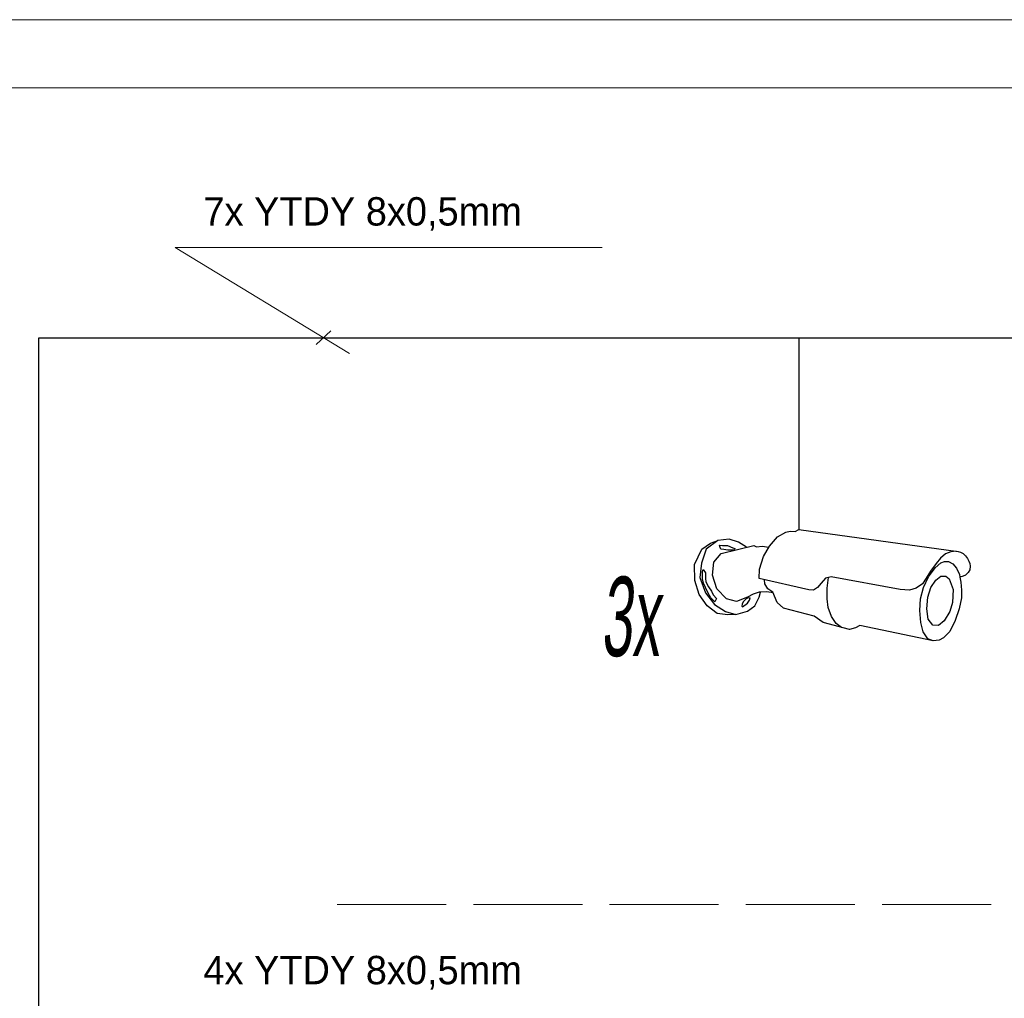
# Model space of a CAD drawing. Header units: centimetres. Extents: x 74448 to 96987, y -37016 to -10817.
# Tile 77 of 174: x 81233 to 82100, y -34908 to -34046. Entities that reach past the tile are written whole.
import ezdxf

# ---------------------------------------------------------------- set-up
doc = ezdxf.new("R2010")
doc.units = ezdxf.units.CM
doc.header["$LTSCALE"] = 0.02
doc.linetypes.add('ACAD_ISO02W100', pattern=[15, 12, -3])
doc.layers.get('0').update_dxf_attribs({"color": 8, "lineweight": 13})
doc.layers.add('_pk_opis legenda', color=7, linetype='Continuous')
doc.layers.add('okablowanie', color=7, linetype='Continuous')
for name, color, linetype, lineweight in [('_pk_tabelka', 7, 'Continuous', 15), ('CCTV', 7, 'Continuous', 25), ('ei30', 8, 'Continuous', 13), ('linia', 7, 'Continuous', 5)]:
    doc.layers.add(name, color=color, linetype=linetype, lineweight=lineweight)
doc.styles.add('1-100', font='arial.ttf', dxfattribs={"width": 0.5, "oblique": 5, "height": 20})
doc.styles.get("Standard").update_dxf_attribs({"font": 'arial.ttf', "height": 12})
doc.styles.add('Tomasz_W legenda', font='TCM_____.TTF')

# ---------------------------------------------------------------- blocks, each defined once
blk = doc.blocks.new('AAT_BULLET')
for points in [[(41.96, 3.43), (41.07, 3.35), (40.23, 2.99), (39.44, 2.31), (38.74, 1.43), (37.85, 0.25), (37.13, -0.9), (36.53, -1.8), (35.51, -2.52), (34.48, -2.82), (32.97, -2.73), (21.92, -0.7), (20.98, -0.92), (20.31, -1.7), (19.73, -2.39), (19.08, -2.8), (18.29, -2.77), (10.33, -0.96), (10.42, 0.53), (11.02, 2.56), (12, 4.25), (13.3, 5.72), (14.63, 6.48), (15.34, 6.63), (16.11, 6.57), (16.71, 6.93)], [(16.71, 6.93), (42.24, 3.39)], [(6.63, -6.71), (5.32, -6.77), (3.6, -6.54), (1.99, -5.35), (0.73, -3.51), (0.01, -1.27), (-0.01, 1.27), (1.15, 3.78), (2.53, 4.74), (3.71, 5.12)], [(8.33, 4.05), (7.05, 4.9), (5.56, 5.37), (3.71, 5.12), (1.86, 3.75), (1.1, 1.53), (0.85, -0.77), (1.72, -3.23), (3.21, -5.11), (4.94, -6.26), (6.63, -6.71), (8.5, -6.18), (9.63, -5.34), (10.36, -3.96), (10.58, -3.13)], [(12.6, -3.25), (11.57, -3.09), (10.34, -3.14), (9.4, -3.46), (8.47, -3.93), (6.73, -4.64), (5.1, -4.22), (3.56, -2.59), (2.89, -0.4), (3.06, 1.67), (4.26, 3.05), (9.51, 4.34), (9.94, 4.12), (10.85, 4.26), (11.89, 4.05)], [(42.24, 3.39), (42.66, 3.27), (43.05, 3.06), (43.45, 2.7), (43.78, 2.24), (43.98, 1.85), (44.12, 1.46), (44.17, 1.05), (44.13, 0.45), (43.87, 0.03), (43.42, -0.41), (43.05, -0.58), (42.53, -0.73), (42.71, -1.56), (42.78, -2.82), (42.78, -4.07), (42.43, -5.84), (41.77, -7.71), (40.91, -9.43), (39.91, -10.46), (39.22, -10.83), (38.23, -10.97), (37.42, -10.64), (36.67, -9.5), (36.28, -8.03), (36.14, -6.08), (36.23, -4.19), (36.68, -2.42), (37.51, -0.68), (38.56, 0.74), (39.49, 1.56), (40.05, 1.77), (40.7, 1.79), (41.4, 1.4), (41.98, 0.7), (42.47, -0.3), (42.53, -0.73)], [(24.82, -9.12), (20.6, -8.01), (19.18, -6.97), (14.26, -5.73), (13.26, -4.82), (12.56, -3.15), (11.76, -2.6), (11.27, -1.82), (11.22, -1.17)], [(38.23, -10.97), (26.48, -8.48), (25.8, -8.87), (24.82, -9.12), (23.56, -8.79), (22.72, -8.17), (21.96, -7.05), (21.43, -5.59), (21.23, -4.22), (21.24, -2.48), (21.45, -0.81)]]:
    blk.add_lwpolyline(points)
for points in [[(4.48, 4.36), (5.28, 4.32), (6.12, 3.99), (6.47, 3.85), (6.4, 3.66), (6.09, 3.58), (5.33, 3.58), (4.68, 3.69), (4.19, 3.78), (4.08, 4.03), (4.01, 4.37)], [(1.37, 0.51), (1.72, -0.02), (1.76, -0.93), (1.79, -1.49), (2.23, -2.3), (2.69, -3.01), (2.96, -3.55), (3.51, -4.18), (3.26, -4.67), (2.59, -4.05), (2.11, -3.19), (1.4, -1.69), (1.25, -1), (1.24, 0.17)], [(40.83, -1.03), (41.46, -2.73), (41.37, -4.8), (40.92, -6.25), (40.01, -7.74), (39.1, -8.49), (38.18, -8.42), (37.45, -7.48), (37.24, -5.83), (37.38, -3.92), (37.89, -2.41), (38.68, -1.2), (39.46, -0.57), (40.27, -0.59)], [(7.65, -5.5), (8.46, -4.89), (8.79, -4.45), (8.93, -4.03), (8.5, -4.08), (8.28, -4.21), (8.1, -4.38), (7.77, -4.68), (7.6, -5.06), (7.59, -5.39)]]:
    blk.add_lwpolyline(points, close=True)

msp = doc.modelspace()

# ---------------------------------------------------------------- linework, layer by layer
at = {"layer": '_pk_tabelka', "color": 7, "ltscale": 3}
for p, q in [((83344.12, -34045.68), (79144.12, -34045.68)), ((83284.12, -34105.68), (79394.12, -34105.68))]:
    msp.add_line(p, q, dxfattribs=at)
at = {"layer": 'linia'}
for p, q in [((81745.64, -34246.29), (81369.68, -34246.29)), ((81369.68, -34246.29), (81523.04, -34339.76)), ((81493.9, -34331.89), (81506.72, -34319.92))]:
    msp.add_line(p, q, dxfattribs=at)
at = {"layer": 'linia', "linetype": 'ACAD_ISO02W100', "lineweight": 15, "ltscale": 400}
msp.add_line((81512.24, -34825.41), (83125.61, -34825.41), dxfattribs=at)
at = {"layer": 'okablowanie'}
for p, q in [((81249.5, -35735.64), (81249.5, -34325.91)), ((81249.5, -34325.91), (82419.09, -34325.91)), ((81918.94, -34325.91), (81918.94, -34494.78))]:
    msp.add_line(p, q, dxfattribs=at)

# ---------------------------------------------------------------- block references
at = {"layer": 'CCTV', "xscale": 5.492540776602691, "yscale": 5.492540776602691, "zscale": 5.492540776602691}
msp.add_blockref('AAT_BULLET', (81827.15, -34532.85), dxfattribs=at)

# ---------------------------------------------------------------- texts
at = {"layer": '_pk_opis legenda', "ltscale": 0.5, "char_height": 25, "width": 3364.6629, "attachment_point": 4, "line_spacing_factor": 0.825, "style": 'Tomasz_W legenda'}
for s, insert in [(' 7x YTDY 8x0,5mm', (81385.15, -34216.9)), (' 4x YTDY 8x0,5mm', (81385.15, -34885.43))]:
    msp.add_mtext(s, dxfattribs=dict(at, insert=insert))
at = {"layer": 'CCTV', "insert": (81731.15, -34571.97), "char_height": 70, "width": 1910.2178, "attachment_point": 4, "line_spacing_factor": 0.8, "style": '1-100'}
msp.add_mtext(' 3x', dxfattribs=at)
at = {"layer": 'ei30', "insert": (77365.56, -34824), "char_height": 16, "width": 598.0312, "attachment_point": 1}
msp.add_mtext('\\pi46.424;WYKONAĆ PRZEPONĘ POZIOMĄ METODĄ INIEKCJI \\P\\pi439.44;CIŚNIENIOWEJ', dxfattribs=at)

doc.saveas('drawing.dxf')
